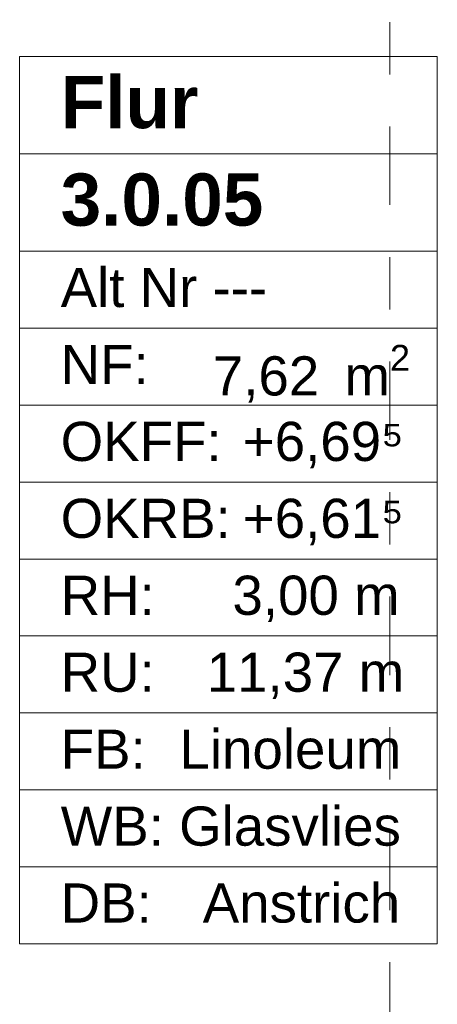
# Model space of a CAD drawing. Header units: metres. Extents: x -3.6 to 84.5, y -11 to 16.8.
# Tile 41 of 124: x 9.8 to 10.6, y 6 to 7.9. Entities that reach past the tile are written whole.
import ezdxf

# ---------------------------------------------------------------- set-up
doc = ezdxf.new("R2010")
doc.units = ezdxf.units.M
doc.header["$MEASUREMENT"] = 0
doc.linetypes.add('Schnittlinie', pattern=[0.3, 0.15, -0.075, 0, -0.075])
doc.layers.add('201a - Marker.Schnitt - optisch Grundriss', color=7, linetype='Continuous')
doc.layers.add('401 - Zone.Raum_ Raumbegrenzung_ Whg.', color=7, linetype='Continuous')
doc.styles.add('ERSTELLTER_STIL_1', font='txt')
doc.styles.add('ERSTELLTER_STIL_2', font='txt')

msp = doc.modelspace()

# ---------------------------------------------------------------- linework, layer by layer
at = {"layer": '201a - Marker.Schnitt - optisch Grundriss', "color": 7, "linetype": 'Schnittlinie', "lineweight": 13}
msp.add_line((10.488, 14.48), (10.488, -0.78), dxfattribs=at)
at = {"layer": '401 - Zone.Raum_ Raumbegrenzung_ Whg.', "color": 7, "linetype": 'Continuous', "lineweight": 9}
for p, q in [((10.5788, 7.8646), (9.7784, 7.8646)), ((9.7784, 7.8646), (9.7784, 6.1654)), ((9.7784, 7.8646), (10.5788, 7.8646)), ((9.7784, 7.6779), (9.7784, 7.8646)), ((10.5788, 6.1654), (10.5788, 7.8646)), ((10.5788, 7.8646), (10.5788, 7.6779)), ((10.5788, 7.6779), (9.7784, 7.6779)), ((9.7784, 7.6779), (10.5788, 7.6779)), ((9.7784, 7.4913), (9.7784, 7.6779)), ((10.5788, 7.6779), (10.5788, 7.4913)), ((10.5788, 7.4913), (9.7784, 7.4913)), ((9.7784, 7.4913), (10.5788, 7.4913)), ((9.7784, 7.344), (9.7784, 7.4913)), ((10.5788, 7.4913), (10.5788, 7.344)), ((10.5788, 7.344), (9.7784, 7.344)), ((9.7784, 7.344), (10.5788, 7.344)), ((9.7784, 7.1967), (9.7784, 7.344)), ((10.5788, 7.344), (10.5788, 7.1967)), ((10.5788, 7.1967), (9.7784, 7.1967)), ((9.7784, 7.1967), (10.5788, 7.1967)), ((9.7784, 7.0494), (9.7784, 7.1967)), ((10.5788, 7.1967), (10.5788, 7.0494)), ((10.5788, 7.0494), (9.7784, 7.0494)), ((9.7784, 7.0494), (10.5788, 7.0494)), ((9.7784, 6.9021), (9.7784, 7.0494)), ((10.5788, 7.0494), (10.5788, 6.9021)), ((10.5788, 6.9021), (9.7784, 6.9021)), ((9.7784, 6.9021), (10.5788, 6.9021)), ((9.7784, 6.7547), (9.7784, 6.9021)), ((10.5788, 6.9021), (10.5788, 6.7547)), ((10.5788, 6.7547), (9.7784, 6.7547)), ((9.7784, 6.7547), (10.5788, 6.7547)), ((9.7784, 6.6074), (9.7784, 6.7547)), ((10.5788, 6.7547), (10.5788, 6.6074)), ((10.5788, 6.6074), (9.7784, 6.6074)), ((9.7784, 6.6074), (10.5788, 6.6074)), ((9.7784, 6.4601), (9.7784, 6.6074)), ((10.5788, 6.6074), (10.5788, 6.4601)), ((10.5788, 6.4601), (9.7784, 6.4601)), ((9.7784, 6.4601), (10.5788, 6.4601)), ((9.7784, 6.3128), (9.7784, 6.4601)), ((10.5788, 6.4601), (10.5788, 6.3128)), ((10.5788, 6.3128), (9.7784, 6.3128)), ((9.7784, 6.3128), (10.5788, 6.3128)), ((9.7784, 6.1654), (9.7784, 6.3128)), ((10.5788, 6.3128), (10.5788, 6.1654)), ((9.7784, 6.1654), (10.5788, 6.1654)), ((10.5788, 6.1654), (9.7784, 6.1654))]:
    msp.add_line(p, q, dxfattribs=at)

# ---------------------------------------------------------------- texts
at = {"layer": '401 - Zone.Raum_ Raumbegrenzung_ Whg.', "color": 7, "lineweight": 9, "attachment_point": 1}
for s, insert, char_height, style in [('\\A1;{\\pqj;\\pt0;\\fArial|b1|i0|c0|p38;}', (10.5002, 7.8498), 0.1, 'ERSTELLTER_STIL_1'), ('\\A1;{\\pqj;\\pt0;\\fArial|b1|i0|c0|p38;Flur}', (9.857, 7.827), 0.1, 'ERSTELLTER_STIL_1'), ('\\A1;{\\pqj;\\pt0;\\fArial|b1|i0|c0|p38;}', (10.5002, 7.6632), 0.1, 'ERSTELLTER_STIL_1'), ('\\A1;{\\pql;\\pt0;\\fArial|b1|i0|c0|p38;3.0.05}', (9.857, 7.6404), 0.1, 'ERSTELLTER_STIL_1'), ('\\A1;{\\pqj;\\pt0;\\fArial|b0|i0|c0|p38;Alt Nr ---}', (9.857, 7.4595), 0.075, 'ERSTELLTER_STIL_2'), ('\\A1;{\\pqj;\\pt0;\\fArial|b0|i0|c0|p38;}', (10.5002, 7.4766), 0.075, 'ERSTELLTER_STIL_2'), ('\\A1;{\\pqj;\\pt0;\\fArial|b0|i0|c0|p38;NF: }', (9.857, 7.3121), 0.075, 'ERSTELLTER_STIL_2'), ('\\A1;{\\pql;\\pt0,0.05;\\fArial|b0|i0|c0|p38;7,62\\fArial|b0|i0|c0|p38;\\A1{\\H.66x;\\S^  ;}\\fArial|b0|i0|c0|p38; m\\fArial|b0|i0|c0|p38;\\A1{\\H.66x;\\S2^  ;}}', (10.1486, 7.3121), 0.075, 'ERSTELLTER_STIL_2'), ('\\A1;{\\pqj;\\pt0;\\fArial|b0|i0|c0|p38;OKFF: }', (9.857, 7.1648), 0.075, 'ERSTELLTER_STIL_2'), ('\\A1;{\\pqj;\\pt0;\\fArial|b0|i0|c0|p38;+6,69⁵}', (10.206, 7.1648), 0.075, 'ERSTELLTER_STIL_2'), ('\\A1;{\\pqj;\\pt0;\\fArial|b0|i0|c0|p38;+6,61⁵}', (10.206, 7.0175), 0.075, 'ERSTELLTER_STIL_2'), ('\\A1;{\\pqj;\\pt0;\\fArial|b0|i0|c0|p38;OKRB: }', (9.857, 7.0175), 0.075, 'ERSTELLTER_STIL_2'), ('\\A1;{\\pqj;\\pt0;\\fArial|b0|i0|c0|p38;RH: }', (9.857, 6.8702), 0.075, 'ERSTELLTER_STIL_2'), ('\\A1;{\\pqj;\\pt0;\\fArial|b0|i0|c0|p38;3,00 m}', (10.1862, 6.8702), 0.075, 'ERSTELLTER_STIL_2'), ('\\A1;{\\pqj;\\pt0;\\fArial|b0|i0|c0|p38;RU: }', (9.857, 6.7229), 0.075, 'ERSTELLTER_STIL_2'), ('\\A1;{\\pqj;\\pt0;\\fArial|b0|i0|c0|p38;11,37 m}', (10.1368, 6.7229), 0.075, 'ERSTELLTER_STIL_2'), ('\\A1;{\\pqj;\\pt0;\\fArial|b0|i0|c0|p38;Linoleum}', (10.0847, 6.5755), 0.075, 'ERSTELLTER_STIL_2'), ('\\A1;{\\pqj;\\pt0;\\fArial|b0|i0|c0|p38;FB: }', (9.857, 6.5755), 0.075, 'ERSTELLTER_STIL_2'), ('\\A1;{\\pqj;\\pt0;\\fArial|b0|i0|c0|p38;Glasvlies}', (10.084, 6.4282), 0.075, 'ERSTELLTER_STIL_2'), ('\\A1;{\\pqj;\\pt0;\\fArial|b0|i0|c0|p38;WB: }', (9.857, 6.4282), 0.075, 'ERSTELLTER_STIL_2'), ('\\A1;{\\pqj;\\pt0;\\fArial|b0|i0|c0|p38;DB: }', (9.857, 6.2809), 0.075, 'ERSTELLTER_STIL_2'), ('\\A1;{\\pqj;\\pt0;\\fArial|b0|i0|c0|p38;Anstrich}', (10.1292, 6.2809), 0.075, 'ERSTELLTER_STIL_2')]:
    msp.add_mtext(s, dxfattribs=dict(at, insert=insert, char_height=char_height, style=style))

doc.saveas('drawing.dxf')
